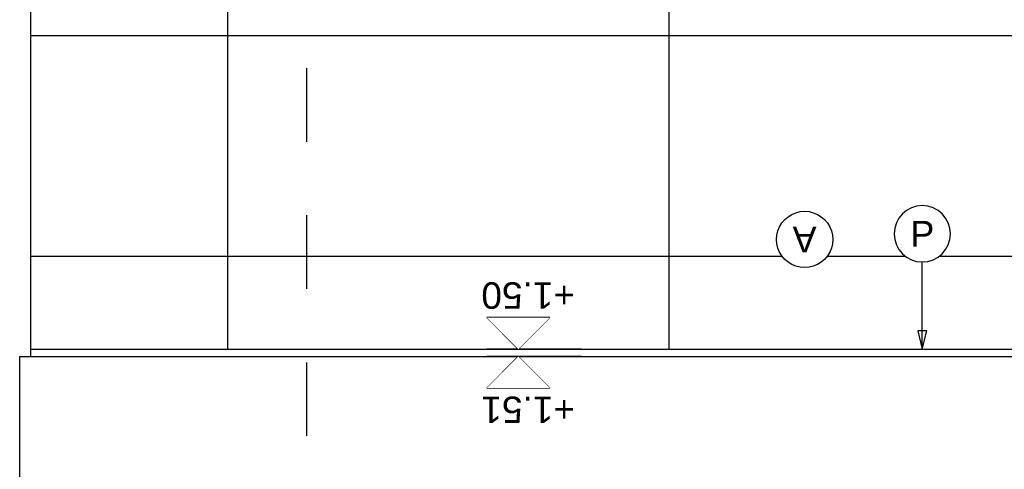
# Model space of a CAD drawing. Extents: x 1 to 126, y -14 to 17.
# Tile 12 of 132: x 25.176 to 26.514, y -5.757 to -5.146. Entities that reach past the tile are written whole.
import ezdxf
from ezdxf.enums import TextEntityAlignment as Align

# ---------------------------------------------------------------- set-up
doc = ezdxf.new("R2010")
doc.units = 0
doc.set_wipeout_variables(frame=1)
doc.linetypes.add('DASHDOT', pattern=[1, 0.5, -0.25, 0, -0.25])
for name, color, linetype in [('A-ALBA-0', 9, 'Continuous'), ('A-ALBA-1', 1, 'Continuous'), ('A-ALBA-2', 2, 'Continuous'), ('A-ANNO-SIMB @ 20', 2, 'Continuous'), ('A-ANOT-NIVL @ 20', 2, 'Continuous'), ('A-ANOT-TTEC', 2, 'Continuous')]:
    doc.layers.add(name, color=color, linetype=linetype)
doc.layers.add('A-ALBA-4', color=2, linetype='Continuous', lineweight=25)
doc.styles.add('BIS-ANOT', font='swiss.ttf')
doc.styles.add('BIS-TXT', font='swiss.ttf')
doc.styles.add('E5-100', font='micross.ttf')

# ---------------------------------------------------------------- blocks, each defined once
blk = doc.blocks.new('A-ANNO-NOM-2')
blk.add_wipeout([(0, -0.001913), (0.000299, -0.00189), (0.000591, -0.00182), (0.000869, -0.001705), (0.001125, -0.001548), (0.001353, -0.001353), (0.001548, -0.001125), (0.001705, -0.000869), (0.00182, -0.000591), (0.00189, -0.000299), (0.001913, 0), (0.00189, 0.000299), (0.00182, 0.000591), (0.001705, 0.000869), (0.001548, 0.001125), (0.001353, 0.001353), (0.001125, 0.001548), (0.000869, 0.001705), (0.000591, 0.00182), (0.000299, 0.00189), (0, 0.001913), (-0.000299, 0.00189), (-0.000591, 0.00182), (-0.000869, 0.001705), (-0.001125, 0.001548), (-0.001353, 0.001353), (-0.001548, 0.001125), (-0.001705, 0.000869), (-0.00182, 0.000591), (-0.00189, 0.000299), (-0.001913, 0), (-0.00189, -0.000299), (-0.00182, -0.000591), (-0.001705, -0.000869), (-0.001548, -0.001125), (-0.001353, -0.001353), (-0.001125, -0.001548), (-0.000869, -0.001705), (-0.000591, -0.00182), (-0.000299, -0.00189)])
blk.add_lwpolyline([(0, -0.001913), (0.000299, -0.00189), (0.000591, -0.00182), (0.000869, -0.001705), (0.001125, -0.001548), (0.001353, -0.001353), (0.001548, -0.001125), (0.001705, -0.000869), (0.00182, -0.000591), (0.00189, -0.000299), (0.001913, 0), (0.00189, 0.000299), (0.00182, 0.000591), (0.001705, 0.000869), (0.001548, 0.001125), (0.001353, 0.001353), (0.001125, 0.001548), (0.000869, 0.001705), (0.000591, 0.00182), (0.000299, 0.00189), (0, 0.001913), (-0.000299, 0.00189), (-0.000591, 0.00182), (-0.000869, 0.001705), (-0.001125, 0.001548), (-0.001353, 0.001353), (-0.001548, 0.001125), (-0.001705, 0.000869), (-0.00182, 0.000591), (-0.00189, 0.000299), (-0.001913, 0), (-0.00189, -0.000299), (-0.00182, -0.000591), (-0.001705, -0.000869), (-0.001548, -0.001125), (-0.001353, -0.001353), (-0.001125, -0.001548), (-0.000869, -0.001705), (-0.000591, -0.00182), (-0.000299, -0.00189)], close=True)
at = {"color": 1, "linetype": 'Continuous', "style": 'E5-100'}
blk.add_attdef('LETRA', text='', height=0.00175, dxfattribs=at).set_placement((0, 0), align=Align.MIDDLE_CENTER)
blk = doc.blocks.new('*U53')
blk.add_lwpolyline([(0, 0.007846), (0.000312, 0.006596), (-0.000313, 0.006596)], close=True)
blk.add_wipeout([(0, -0.001913), (0.000299, -0.00189), (0.000591, -0.00182), (0.000869, -0.001705), (0.001125, -0.001548), (0.001353, -0.001353), (0.001548, -0.001125), (0.001705, -0.000869), (0.00182, -0.000591), (0.00189, -0.000299), (0.001913, 0), (0.00189, 0.000299), (0.00182, 0.000591), (0.001705, 0.000869), (0.001548, 0.001125), (0.001353, 0.001353), (0.001125, 0.001548), (0.000869, 0.001705), (0.000591, 0.00182), (0.000299, 0.00189), (0, 0.001913), (-0.000299, 0.00189), (-0.000591, 0.00182), (-0.000869, 0.001705), (-0.001125, 0.001548), (-0.001353, 0.001353), (-0.001548, 0.001125), (-0.001705, 0.000869), (-0.00182, 0.000591), (-0.00189, 0.000299), (-0.001913, 0), (-0.00189, -0.000299), (-0.00182, -0.000591), (-0.001705, -0.000869), (-0.001548, -0.001125), (-0.001353, -0.001353), (-0.001125, -0.001548), (-0.000869, -0.001705), (-0.000591, -0.00182), (-0.000299, -0.00189)])
at = {"linetype": 'Continuous'}
blk.add_line((0, 0.007846), (0, 0.001913), dxfattribs=at)
blk.add_circle((0, 0), 0.001913)
at = {"color": 1, "linetype": 'Continuous', "style": 'E5-100'}
blk.add_attdef('LETRA', text='', height=0.00175, dxfattribs=at).set_placement((0, 0), align=Align.MIDDLE_CENTER)
blk = doc.blocks.new('*U187')
at = {"color": 0, "linetype": 'Continuous'}
blk.add_line((-0.004296, 0), (0.002148, 0), dxfattribs=at)
at = {"color": 0, "linetype": 'Continuous', "ltscale": 5}
blk.add_lwpolyline([(-0.002148, 0.002148), (0.002148, 0.002148), (0, 0), (-0.002148, 0.002148)], dxfattribs=at)
blk.add_wipeout([(0, 0), (0.002148, 0.002148), (-0.002148, 0.002148)])
blk = doc.blocks.new('*U188')
at = {"color": 0, "linetype": 'Continuous'}
blk.add_line((-0.004296, 0), (0.002148, 0), dxfattribs=at)
at = {"color": 0, "linetype": 'Continuous', "ltscale": 5}
blk.add_lwpolyline([(-0.002148, 0.002148), (0.002148, 0.002148), (0, 0), (-0.002148, 0.002148)], dxfattribs=at)
blk.add_wipeout([(0, 0), (0.002148, 0.002148), (-0.002148, 0.002148)])

msp = doc.modelspace()

# ---------------------------------------------------------------- hatches: boundary and pattern name
at = {"layer": 'A-ALBA-0'}
h = msp.add_hatch(dxfattribs=at)
h.set_pattern_fill('_USER', color=256, scale=0.3, pattern_type=0)
h.set_pattern_definition([(360, (25.45832, 35.0324), (3e-16, 0.3), [])])
h.paths.add_polyline_path([(27.1907, -4.9939), (25.1907, -4.9939), (25.1907, -5.5939), (27.1907, -5.5939)])
h.paths.add_polyline_path([(26.5407, -4.0939), (27.1907, -4.0939), (27.1907, -4.9239), (26.5407, -4.9239)])
edge = h.paths.add_edge_path()
edge.add_line((25.3107, -4.9239), (25.3107, -4.6839))
edge.add_arc((25.3307, -4.6839), 0.02, 90, 180, ccw=False)
edge.add_line((25.3307, -4.6639), (25.7897, -4.6639))
edge.add_arc((25.7897, -4.6839), 0.02, 0, 90, ccw=False)
edge.add_line((25.8097, -4.6839), (25.8097, -4.9239))
edge.add_line((25.8097, -4.9239), (25.9407, -4.9239))
edge.add_line((25.9407, -4.9239), (25.9407, -4.0939))
edge.add_line((25.9407, -4.0939), (25.1907, -4.0939))
edge.add_line((25.1907, -4.0939), (25.1907, -4.9239))
edge.add_line((25.1907, -4.9239), (25.3107, -4.9239))
h = msp.add_hatch(dxfattribs=at)
h.set_pattern_fill('_USER', color=256, scale=0.6, angle=90, pattern_type=0)
h.set_pattern_definition([(90, (25.4583, 35.0324), (-0.6, 7e-16), [])])
h.paths.add_polyline_path([(27.1907, -4.9939), (25.1907, -4.9939), (25.1907, -5.5939), (27.1907, -5.5939)])
h.paths.add_polyline_path([(26.5407, -4.0939), (27.1907, -4.0939), (27.1907, -4.9239), (26.5407, -4.9239)])
edge = h.paths.add_edge_path()
edge.add_line((25.8097, -4.6839), (25.8097, -4.9239))
edge.add_line((25.8097, -4.9239), (25.9407, -4.9239))
edge.add_line((25.9407, -4.9239), (25.9407, -4.0939))
edge.add_line((25.9407, -4.0939), (25.1907, -4.0939))
edge.add_line((25.1907, -4.0939), (25.1907, -4.9239))
edge.add_line((25.1907, -4.9239), (25.3107, -4.9239))
edge.add_line((25.3107, -4.9239), (25.3107, -4.6839))
edge.add_arc((25.3307, -4.6839), 0.02, 90, 180, ccw=False)
edge.add_line((25.3307, -4.6639), (25.7897, -4.6639))
edge.add_arc((25.7897, -4.6839), 0.02, 0, 90, ccw=False)

# ---------------------------------------------------------------- linework, layer by layer
at = {"layer": 'A-ALBA-1'}
for p, q in [((25.1907, -5.5939), (27.1907, -5.5939)), ((25.1907, -5.6039), (27.1907, -5.6039))]:
    msp.add_line(p, q, dxfattribs=at)
at = {"layer": 'A-ALBA-2', "linetype": 'DASHDOT', "ltscale": 0.1}
msp.add_line((25.5657, -3.6119), (25.5657, -6.0344), dxfattribs=at)
at = {"layer": 'A-ALBA-4'}
msp.add_lwpolyline([(27.2057, -7.1339), (25.1757, -7.1339), (25.1757, -5.6039), (25.1907, -5.6039), (25.1907, -4.0939), (27.1907, -4.0939), (27.1907, -5.6039), (27.2057, -5.6039)], close=True, dxfattribs=at)

# ---------------------------------------------------------------- texts
at = {"layer": 'A-ANOT-TTEC', "char_height": 0.036, "attachment_point": 7, "rotation": 180, "style": 'BIS-TXT'}
for s, insert in [('+1.50', (25.9305, -5.5024)), ('+1.51', (25.9305, -5.6578))]:
    msp.add_mtext_dynamic_manual_height_columns(s, width=0.605992, gutter_width=0.025, heights=[0], dxfattribs=dict(at, insert=insert))

# ---------------------------------------------------------------- next in the draw order: block references
at = {"layer": 'A-ANNO-SIMB @ 20', "linetype": 'Continuous'}
ref = msp.add_blockref('A-ANNO-NOM-2', (26.2427, -5.4447), dxfattribs=dict(at, xscale=-20, yscale=20, zscale=20, rotation=180))
ref.add_attrib('LETRA', 'A', dxfattribs={"layer": '0', "color": 1, "linetype": 'Continuous', "height": 0.035, "rotation": 180, "style": 'BIS-ANOT'}).set_placement((26.2427, -5.4447), align=Align.MIDDLE_CENTER)
ref = msp.add_blockref('*U53', (26.4027, -5.437), dxfattribs=dict(at, xscale=-20, yscale=20, zscale=20, rotation=180))
ref.add_attrib('LETRA', 'P', dxfattribs={"layer": '0', "color": 1, "linetype": 'Continuous', "height": 0.035, "style": 'E5-100'}).set_placement((26.4027, -5.437), align=Align.MIDDLE_CENTER)
at = {"layer": 'A-ANOT-NIVL @ 20', "yscale": 20, "zscale": 20}
for name, p, xscale, rotation in [('*U187', (25.8535, -5.5939), -20, 359.9999999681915), ('*U188', (25.8535, -5.6039), 20, 180.0000000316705)]:
    msp.add_blockref(name, p, dxfattribs=dict(at, xscale=xscale, rotation=rotation))

doc.saveas('drawing.dxf')
